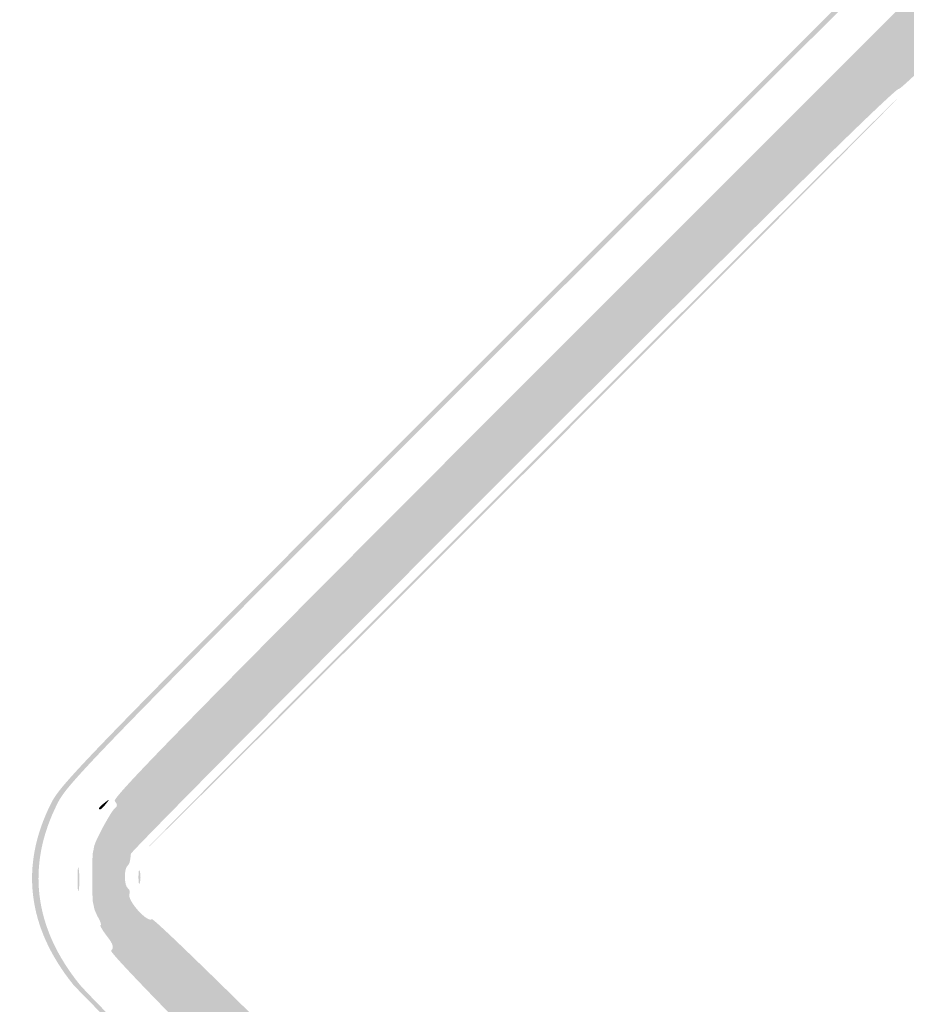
# Model space of a CAD drawing. Header units: inches. Extents: x -25.6 to 25.6, y -25.5 to 25.5.
# Tile 2 of 10: x -25.6 to -12.6, y -1.9 to 12.6. Entities that reach past the tile are written whole.
import ezdxf

# ---------------------------------------------------------------- set-up
doc = ezdxf.new("R2010")
doc.units = ezdxf.units.IN
doc.header["$MEASUREMENT"] = 0

msp = doc.modelspace()

# ---------------------------------------------------------------- hatches: boundary and pattern name
h = msp.add_hatch(color=7)
edge = h.paths.add_edge_path()
edge.add_spline(control_points=[(-0.562, -25.384), (-0.877, -25.296), (-1.314, -25.077), (-1.519, -24.905), (-1.845, -24.633), (-24.626, -1.847), (-24.846, -1.573), (-25.517, -0.737), (-25.628, 0.167), (-25.17, 1.077), (-24.993, 1.429), (-24.691, 1.735), (-13.142, 13.271)], knot_values=[0, 0, 0, 0, 1, 1, 1, 2, 2, 2, 3, 3, 3, 4, 4, 4, 4], degree=3, periodic=0)
edge.add_line((-13.142, 13.271), (-1.296, 25.104))
edge.add_line((-1.296, 25.104), (-0.964, 25.234))
edge.add_spline(control_points=[(-0.964, 25.234), (-0.48, 25.425), (-0.074, 25.482), (0.326, 25.416), (0.675, 25.358), (1.173, 25.164), (1.367, 25.011), (1.432, 24.959), (6.78, 19.624), (13.252, 13.154), (24.562, 1.848), (25.026, 1.377), (25.186, 1.052), (25.627, 0.152), (25.499, -0.775), (24.821, -1.599), (24.358, -2.16), (1.599, -24.863), (1.32, -25.041), (0.747, -25.407), (0.004, -25.543), (-0.562, -25.384)], knot_values=[0, 0, 0, 0, 1, 1, 1, 2, 2, 2, 3, 3, 3, 4, 4, 4, 5, 5, 5, 6, 6, 6, 7, 7, 7, 7], degree=3, periodic=0)
edge = h.paths.add_edge_path(flags=0)
edge.add_spline(control_points=[(0.778, -25.219), (0.933, -25.16), (1.177, -25.038), (1.32, -24.947), (1.599, -24.768), (24.264, -2.16), (24.726, -1.599), (25.405, -0.775), (25.533, 0.152), (25.092, 1.052), (24.932, 1.377), (24.467, 1.849), (13.158, 13.159), (1.527, 24.791), (1.387, 24.93), (1.037, 25.095), (0.364, 25.414), (-0.234, 25.427), (-0.964, 25.14)], knot_values=[0, 0, 0, 0, 1, 1, 1, 2, 2, 2, 3, 3, 3, 4, 4, 4, 5, 5, 5, 6, 6, 6, 6], degree=3, periodic=0)
edge.add_line((-0.964, 25.14), (-1.296, 25.01))
edge.add_line((-1.296, 25.01), (-13.095, 13.224))
edge.add_spline(control_points=[(-13.095, 13.224), (-24.597, 1.734), (-24.899, 1.429), (-25.076, 1.077), (-25.534, 0.167), (-25.423, -0.737), (-24.751, -1.573), (-24.343, -2.081), (-1.603, -24.766), (-1.32, -24.947), (-1.092, -25.093), (-0.688, -25.263), (-0.401, -25.333), (-0.177, -25.388), (0.502, -25.322), (0.778, -25.219)], knot_values=[0, 0, 0, 0, 1, 1, 1, 2, 2, 2, 3, 3, 3, 4, 4, 4, 5, 5, 5, 5], degree=3, periodic=0)
h = msp.add_hatch(color=7)
edge = h.paths.add_edge_path()
edge.add_spline(control_points=[(-0.074, -24.603), (-0.091, -24.574), (-0.164, -24.562), (-0.235, -24.576), (-0.305, -24.591), (-0.383, -24.583), (-0.407, -24.559), (-0.43, -24.535), (-0.495, -24.509), (-0.55, -24.5), (-0.605, -24.492), (-0.734, -24.429), (-0.837, -24.361), (-0.979, -24.267), (-1.038, -24.25), (-1.079, -24.291), (-1.12, -24.332), (-3.971, -21.508), (-12.74, -12.74), (-21.797, -3.683), (-24.333, -1.121), (-24.289, -1.077), (-24.244, -1.033), (-24.258, -0.986), (-24.351, -0.864), (-24.417, -0.778), (-24.458, -0.707), (-24.443, -0.707), (-24.428, -0.707), (-24.442, -0.659), (-24.474, -0.601), (-24.506, -0.543), (-24.535, -0.474), (-24.539, -0.448), (-24.543, -0.422), (-24.55, -0.39), (-24.555, -0.377), (-24.568, -0.343), (-24.57, 0.298), (-24.557, 0.354), (-24.551, 0.379), (-24.543, 0.422), (-24.538, 0.448), (-24.525, 0.534), (-24.28, 0.983), (-24.229, 1.014), (-24.194, 1.036), (-24.196, 1.067), (-24.236, 1.115), (-24.285, 1.174), (-22.46, 3.019), (-12.763, 12.716), (-3.318, 22.162), (-1.22, 24.237), (-1.165, 24.192), (-1.113, 24.148), (-1.082, 24.155), (-1.019, 24.224), (-0.945, 24.306), (-0.772, 24.395), (-0.448, 24.518), (-0.37, 24.547), (-0.169, 24.571), (0, 24.571), (0.169, 24.571), (0.37, 24.547), (0.448, 24.518), (0.754, 24.402), (0.946, 24.307), (0.996, 24.246), (1.038, 24.196), (1.064, 24.194), (1.117, 24.238), (1.173, 24.285), (3.192, 22.288), (12.716, 12.763), (22.241, 3.239), (24.237, 1.22), (24.191, 1.164), (24.147, 1.111), (24.151, 1.084), (24.21, 1.035), (24.282, 0.974), (24.524, 0.544), (24.538, 0.448), (24.543, 0.422), (24.551, 0.379), (24.557, 0.354), (24.57, 0.298), (24.568, -0.343), (24.555, -0.377), (24.55, -0.39), (24.543, -0.422), (24.539, -0.448), (24.535, -0.474), (24.506, -0.543), (24.474, -0.601), (24.442, -0.659), (24.428, -0.707), (24.443, -0.707), (24.458, -0.707), (24.417, -0.778), (24.351, -0.864), (24.258, -0.986), (24.244, -1.033), (24.289, -1.077), (24.333, -1.121), (21.797, -3.683), (12.74, -12.74), (3.971, -21.508), (1.12, -24.332), (1.079, -24.291), (1.038, -24.25), (0.979, -24.267), (0.837, -24.361), (0.734, -24.429), (0.605, -24.492), (0.55, -24.5), (0.495, -24.509), (0.43, -24.535), (0.407, -24.559), (0.383, -24.583), (0.305, -24.591), (0.235, -24.576), (0.164, -24.562), (0.091, -24.574), (0.074, -24.603), (0.056, -24.631), (0.023, -24.654), (0, -24.654), (-0.023, -24.654), (-0.056, -24.631), (-0.074, -24.603)], knot_values=[0, 0, 0, 0, 1, 1, 1, 2, 2, 2, 3, 3, 3, 4, 4, 4, 5, 5, 5, 6, 6, 6, 7, 7, 7, 8, 8, 8, 9, 9, 9, 10, 10, 10, 11, 11, 11, 12, 12, 12, 13, 13, 13, 14, 14, 14, 15, 15, 15, 16, 16, 16, 17, 17, 17, 18, 18, 18, 19, 19, 19, 20, 20, 20, 21, 21, 21, 22, 22, 22, 23, 23, 23, 24, 24, 24, 25, 25, 25, 26, 26, 26, 27, 27, 27, 28, 28, 28, 29, 29, 29, 30, 30, 30, 31, 31, 31, 32, 32, 32, 33, 33, 33, 34, 34, 34, 35, 35, 35, 36, 36, 36, 37, 37, 37, 38, 38, 38, 39, 39, 39, 40, 40, 40, 41, 41, 41, 42, 42, 42, 43, 43, 43, 44, 44, 44, 44], degree=3, periodic=0)
edge = h.paths.add_edge_path(flags=0)
edge.add_spline(control_points=[(0.296, -24.024), (0.496, -23.939), (0.687, -23.734), (0.611, -23.687), (0.575, -23.665), (4.673, -19.533), (12.096, -12.111), (20.323, -3.884), (23.652, -0.583), (23.692, -0.616), (23.762, -0.674), (24.059, -0.35), (24.023, -0.256), (24.01, -0.22), (24.019, -0.179), (24.044, -0.164), (24.097, -0.131), (24.104, 0.11), (24.053, 0.161), (24.019, 0.195), (24.013, 0.216), (24, 0.341), (23.997, 0.373), (21.476, 2.918), (18.399, 5.996), (14.658, 9.737), (12.786, 11.578), (12.752, 11.55), (12.676, 11.487), (0.592, 23.578), (0.661, 23.647), (0.697, 23.683), (0.664, 23.74), (0.543, 23.846), (0.45, 23.928), (0.348, 23.997), (0.317, 24), (0.217, 24.009), (0.167, 24.022), (0.082, 24.061), (0.037, 24.082), (-0.037, 24.082), (-0.082, 24.061), (-0.167, 24.022), (-0.217, 24.009), (-0.317, 24), (-0.348, 23.997), (-0.45, 23.928), (-0.543, 23.846), (-0.664, 23.74), (-0.697, 23.683), (-0.661, 23.647), (-0.592, 23.578), (-12.676, 11.487), (-12.752, 11.55), (-12.786, 11.578), (-14.658, 9.737), (-18.399, 5.996), (-21.476, 2.918), (-23.997, 0.373), (-24, 0.341), (-24.013, 0.216), (-24.019, 0.195), (-24.053, 0.161), (-24.104, 0.11), (-24.097, -0.131), (-24.044, -0.164), (-24.019, -0.179), (-24.009, -0.218), (-24.021, -0.249), (-24.056, -0.341), (-23.76, -0.673), (-23.693, -0.617), (-23.652, -0.583), (-20.436, -3.77), (-12.096, -12.111), (-4.673, -19.533), (-0.575, -23.665), (-0.611, -23.687), (-0.651, -23.712), (-0.636, -23.756), (-0.557, -23.84), (-0.34, -24.076), (0.002, -24.15), (0.296, -24.024)], knot_values=[0, 0, 0, 0, 1, 1, 1, 2, 2, 2, 3, 3, 3, 4, 4, 4, 5, 5, 5, 6, 6, 6, 7, 7, 7, 8, 8, 8, 9, 9, 9, 10, 10, 10, 11, 11, 11, 12, 12, 12, 13, 13, 13, 14, 14, 14, 15, 15, 15, 16, 16, 16, 17, 17, 17, 18, 18, 18, 19, 19, 19, 20, 20, 20, 21, 21, 21, 22, 22, 22, 23, 23, 23, 24, 24, 24, 25, 25, 25, 26, 26, 26, 27, 27, 27, 28, 28, 28, 28], degree=3, periodic=0)
h = msp.add_hatch(color=7)
edge = h.paths.add_edge_path()
edge.add_spline(control_points=[(-18.29, 5.916), (-15.27, 8.937), (-12.788, 11.408), (-12.775, 11.408), (-12.762, 11.408), (-15.223, 8.937), (-18.243, 5.916), (-21.264, 2.896), (-23.746, 0.424), (-23.759, 0.424), (-23.772, 0.424), (-21.311, 2.896), (-18.29, 5.916)], knot_values=[0, 0, 0, 0, 1, 1, 1, 2, 2, 2, 3, 3, 3, 4, 4, 4, 4], degree=3, periodic=0)
h = msp.add_hatch(color=7)
edge = h.paths.add_edge_path()
edge.add_spline(control_points=[(-24.466, 1.008), (-24.466, 1.018), (-24.429, 1.055), (-24.383, 1.09), (-24.309, 1.149), (-24.307, 1.147), (-24.366, 1.072), (-24.427, 0.994), (-24.466, 0.969), (-24.466, 1.008)], knot_values=[0, 0, 0, 0, 1, 1, 1, 2, 2, 2, 3, 3, 3, 3], degree=3, periodic=0)
h = msp.add_hatch(color=7)
edge = h.paths.add_edge_path()
edge.add_spline(control_points=[(-24.781, -0.024), (-24.781, 0.132), (-24.772, 0.19), (-24.762, 0.105), (-24.751, 0.02), (-24.751, -0.107), (-24.762, -0.178), (-24.773, -0.248), (-24.782, -0.179), (-24.781, -0.024)], knot_values=[0, 0, 0, 0, 1, 1, 1, 2, 2, 2, 3, 3, 3, 3], degree=3, periodic=0)
h = msp.add_hatch(color=7)
edge = h.paths.add_edge_path()
edge.add_spline(control_points=[(-23.889, 0), (-23.889, 0.091), (-23.88, 0.128), (-23.868, 0.082), (-23.856, 0.037), (-23.856, -0.037), (-23.868, -0.082), (-23.88, -0.128), (-23.889, -0.091), (-23.889, 0)], knot_values=[0, 0, 0, 0, 1, 1, 1, 2, 2, 2, 3, 3, 3, 3], degree=3, periodic=0)

doc.saveas('drawing.dxf')
